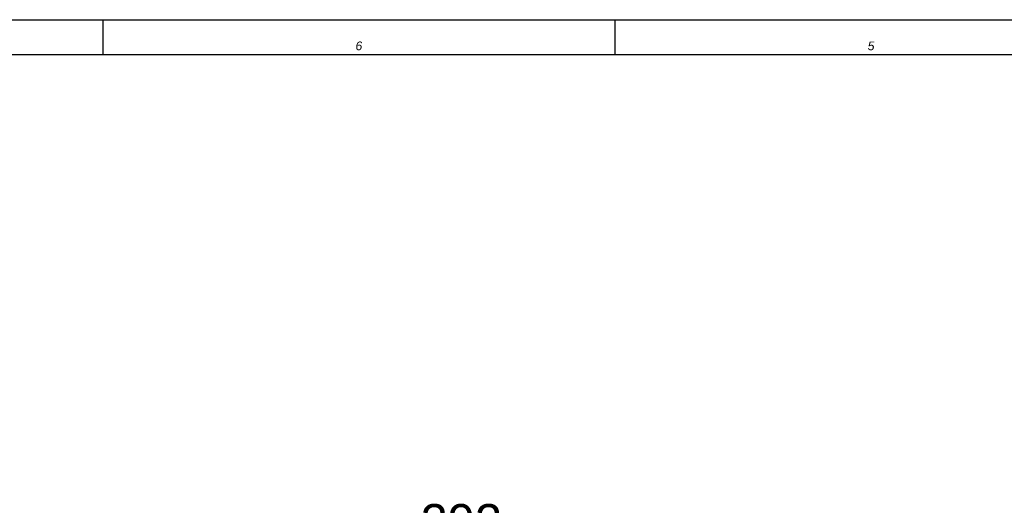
# Model space of a CAD drawing. Extents: x 0 to 2037, y -777 to 1557.
# Tile 31 of 65: x 458 to 684, y 730 to 841. Entities that reach past the tile are written whole.
import ezdxf

# ---------------------------------------------------------------- set-up
doc = ezdxf.new("R2010")
doc.units = 0
doc.header["$LTSCALE"] = 65.395
doc.layers.get('0').update_dxf_attribs({"linetype": 'CONTINUOUS'})
doc.layers.add('7_ALL_NOTE', color=7, linetype='CONTINUOUS')
doc.styles.get("Standard").update_dxf_attribs({"font": 'arial.ttf'})
doc.styles.add('TEXTSTYLE_3', font='ariali.ttf')
doc.dimstyles.new('DIMSTYLE_1', dxfattribs={"dimtxt": 8, "dimasz": 3, "dimexe": 2, "dimexo": 1.5, "dimgap": 2, "dimtad": 1, "dimdec": 1, "dimlfac": 2, "dimtxsty": 'STANDARD', "dimblk": '_ARROW_FILLED', "dimblk1": '_ARROW_FILLED', "dimblk2": '_ARROW_FILLED', "dimcen": 0.09, "dimazin": 3, "dimtp": 0.8, "dimtm": 0.8, "dimtfac": 1, "dimtdec": 65535, "dimtofl": 0, "dimtmove": 0, "dimatfit": 3, "dimtolj": 1})
doc.dimstyles.new('DIMSTYLE_2', dxfattribs={"dimtxt": 8, "dimasz": 3, "dimexe": 2, "dimexo": 1.5, "dimgap": 2, "dimtad": 1, "dimdec": 1, "dimlfac": 2, "dimtxsty": 'STANDARD', "dimblk": '_ARROW_FILLED', "dimblk1": '_ARROW_FILLED', "dimblk2": '_ARROW_FILLED', "dimcen": 0.09, "dimazin": 3, "dimtp": 0.5, "dimtm": 0.5, "dimtfac": 1, "dimtdec": 65535, "dimtofl": 0, "dimtmove": 0, "dimatfit": 3, "dimtolj": 1})

# ---------------------------------------------------------------- blocks, each defined once
blk = doc.blocks.new('_ARROW_FILLED')
at = {"color": 0, "linetype": 'BYBLOCK'}
blk.add_solid([(0, 0), (-1, 0.25), (-1, -0.25)], dxfattribs=at)
blk = doc.blocks.new('*D2')
at = {"color": 2, "linetype": 'CONTINUOUS'}
for p, q in [((632.31, 365.56), (632.31, 722.06)), ((486.31, 720.06), (559.31, 720.06)), ((632.31, 720.06), (559.31, 720.06))]:
    blk.add_line(p, q, dxfattribs=at)
at = {"color": 2, "linetype": 'CONTINUOUS', "xscale": 3, "yscale": 3, "zscale": 3, "rotation": 180}
blk.add_blockref('_ARROW_FILLED', (486.31, 720.06), dxfattribs=at)
at = {"color": 2, "linetype": 'CONTINUOUS', "xscale": 3, "yscale": 3, "zscale": 3}
blk.add_blockref('_ARROW_FILLED', (632.31, 720.06), dxfattribs=at)
at = {"color": 2, "linetype": 'CONTINUOUS', "insert": (559.31, 730.06), "char_height": 8, "width": 18.6468, "attachment_point": 2}
blk.add_mtext('292', dxfattribs=at)
blk = doc.blocks.new('*D7')
at = {"color": 2, "linetype": 'CONTINUOUS'}
for p, q in [((123.81, 476.83), (123.81, 722.06)), ((123.81, 720.06), (305.06, 720.06)), ((486.31, 720.06), (305.06, 720.06))]:
    blk.add_line(p, q, dxfattribs=at)
at = {"color": 2, "linetype": 'CONTINUOUS', "xscale": 3, "yscale": 3, "zscale": 3, "rotation": 180}
blk.add_blockref('_ARROW_FILLED', (123.81, 720.06), dxfattribs=at)
at = {"color": 2, "linetype": 'CONTINUOUS', "xscale": 3, "yscale": 3, "zscale": 3}
blk.add_blockref('_ARROW_FILLED', (486.31, 720.06), dxfattribs=at)
at = {"color": 2, "linetype": 'CONTINUOUS', "insert": (305.06, 730.06), "char_height": 8, "width": 7.4349, "attachment_point": 2}
blk.add_mtext('A', dxfattribs=at)

msp = doc.modelspace()

# ---------------------------------------------------------------- linework, layer by layer
at = {"color": 7, "linetype": 'CONTINUOUS'}
for p, q in [((0, 841), (1189, 841)), ((8, 833), (1181, 833))]:
    msp.add_line(p, q, dxfattribs=at)
at = {"color": 2, "linetype": 'CONTINUOUS'}
for p, q in [((8, 841), (1181, 841)), ((477.2, 841), (477.2, 833)), ((594.5, 841), (594.5, 833)), ((8, 833), (1181, 833))]:
    msp.add_line(p, q, dxfattribs=at)

# ---------------------------------------------------------------- texts
at = {"layer": '7_ALL_NOTE', "color": 1, "linetype": 'CONTINUOUS', "char_height": 2, "attachment_point": 2, "style": 'TEXTSTYLE_3'}
for s, insert, width in [('6', (535.85, 836), 1.59108), ('5', (653.15, 836), 1.59851)]:
    msp.add_mtext(s, dxfattribs=dict(at, insert=insert, width=width))

# ---------------------------------------------------------------- dimensions: what is measured, and where the dimension line sits
at = {"color": 2, "linetype": 'CONTINUOUS'}
dim = msp.add_linear_dim(base=(123.807, 720.061), p1=(486.307, 735.769), p2=(123.807, 475.328), angle=180, text='A', dimstyle='DIMSTYLE_1', dxfattribs=at)
dim.commit()
dim.dimension.update_dxf_attribs({"geometry": '*D7', "text_midpoint": (305.027, 720.061), "dimtype": 160})
dim = msp.add_linear_dim(base=(632.307, 720.061), p1=(486.307, 735.769), p2=(632.307, 364.06), dimstyle='DIMSTYLE_2', dxfattribs=at)
dim.commit()
dim.dimension.update_dxf_attribs({"geometry": '*D2', "text_midpoint": (559.16, 720.061), "dimtype": 160})

doc.saveas('drawing.dxf')
